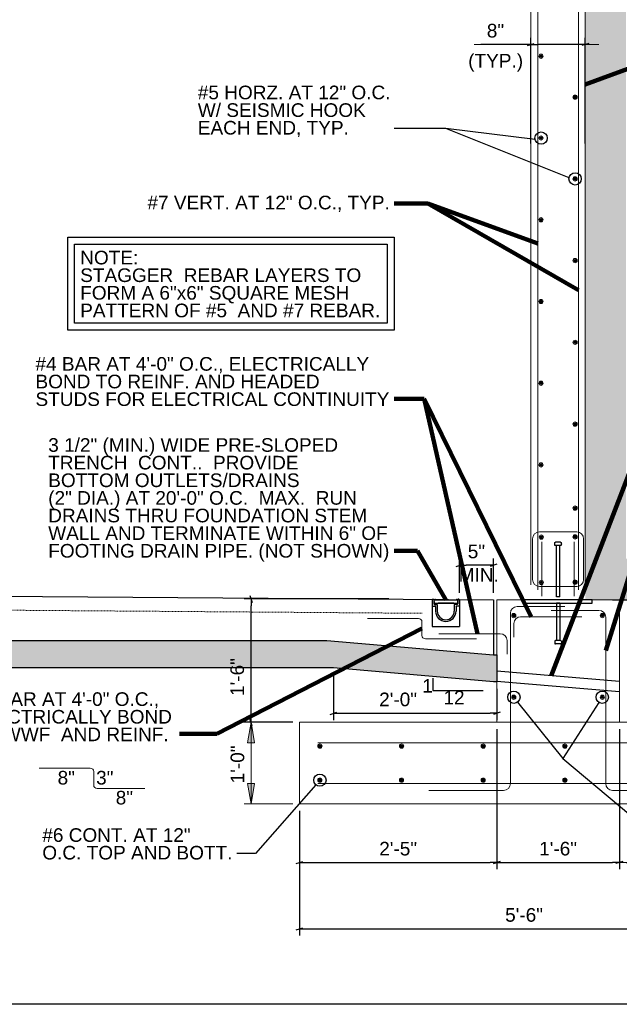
# Model space of a CAD drawing. Header units: inches. Extents: x -298 to 154, y 23 to 290.
# Tile 8 of 10: x -1 to 87, y 28 to 173. Entities that reach past the tile are written whole.
import ezdxf
from ezdxf.enums import TextEntityAlignment as Align

# ---------------------------------------------------------------- set-up
doc = ezdxf.new("R2010")
doc.units = ezdxf.units.IN
doc.header["$LTSCALE"] = 0.2
doc.header["$MEASUREMENT"] = 0
doc.linetypes.add('DGN Style 3', pattern=[0.790566, 0.56469, -0.225876])
for name, color, linetype, lineweight in [('G-ANNO-DIM', 1, 'Continuous', 0), ('G-ANNO-TEXT', 7, 'Continuous', 30), ('S-FNDN-FTNG', 7, 'Continuous', 13), ('S-REIN-RBAR', 7, 'Continuous', 13), ('S-WALL-LOAD', 7, 'Continuous', 13), ('WC-REINF', 7, 'Continuous', 0)]:
    doc.layers.add(name, color=color, linetype=linetype, lineweight=lineweight)
doc.styles.add("3 4 1'-0", font='arial.ttf', dxfattribs={"height": 2})
doc.dimstyles.new("3 4 1'-0", dxfattribs={"dimtxt": 2, "dimasz": 1, "dimexe": 1, "dimexo": 1, "dimgap": 1, "dimtad": 1, "dimdec": 0, "dimzin": 11, "dimdsep": 46, "dimlunit": 3, "dimtxsty": "3 4 1'-0", "dimcen": 0, "dimadec": 4, "dimazin": 3, "dimtfac": 1, "dimtdec": 0, "dimtofl": 0, "dimtmove": 0, "dimatfit": 3, "dimfxl": 1, "dimtolj": 1, "dimtzin": 0, "dimarcsym": 0})

# ---------------------------------------------------------------- blocks, each defined once
blk = doc.blocks.new('REINFDOT')
at = {"layer": 'WC-REINF'}
for radius in [0.00313, 0.00187, 0.000625]:
    blk.add_circle((0, 0), radius, dxfattribs=at)
blk = doc.blocks.new('REINF. DOT_1')
at = {"layer": 'S-REIN-RBAR', "extrusion": (0, 0, -1), "xscale": 100, "yscale": -100, "zscale": 100, "rotation": 90}
blk.add_blockref('REINFDOT', (-36.533405, 24.589429), dxfattribs=at)
blk = doc.blocks.new('REINFDOT1')
for radius in [0.00313, 0.00187, 0.000625]:
    blk.add_circle((0, 0), radius)
blk = doc.blocks.new('REINF. DOT')
at = {"layer": 'S-REIN-RBAR', "xscale": 100, "yscale": 100, "zscale": 100, "rotation": 90.00000000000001}
blk.add_blockref('REINFDOT1', (36.53, 24.59), dxfattribs=at)
blk = doc.blocks.new('*U320')
at = {"layer": 'G-ANNO-TEXT'}
for p, q in [((-0.250007, 2.999984), (-0.250007, -2.500016)), ((-0.500007, -2.625016), (-0.500007, -2.875016)), ((-0.375007, -2.500016), (0.374993, -2.500016)), ((0.499993, -2.625016), (0.499993, -2.875016)), ((-0.375007, -3.000016), (0.374993, -3.000016))]:
    blk.add_line(p, q, dxfattribs=at)
at = {"layer": 'G-ANNO-TEXT', "flags": 128}
blk.add_lwpolyline([(-0.250007, 2.999984), (0.249993, 2.999984), (0.249993, -2.500016)], dxfattribs=at)
at = {"layer": 'G-ANNO-TEXT', "extrusion": (0, 0, -1)}
for centre, start, end in [((0.375007, -2.625016), 0, 90), ((0.375007, -2.875016), 270, 0), ((-0.374993, -2.625016), 90, 180), ((-0.374993, -2.875016), 180, 270)]:
    blk.add_arc(centre, 0.125, start, end, dxfattribs=at)
blk = doc.blocks.new('*U321')
at = {"layer": 'G-ANNO-TEXT'}
for p, q in [((-0.250007, 2.999984), (-0.250007, -4.500016)), ((-0.500007, -4.625016), (-0.500007, -4.875016)), ((-0.375007, -4.500016), (0.374993, -4.500016)), ((-0.375007, -5.000016), (0.374993, -5.000016)), ((0.499993, -4.625016), (0.499993, -4.875016))]:
    blk.add_line(p, q, dxfattribs=at)
at = {"layer": 'G-ANNO-TEXT', "extrusion": (0, 0, -1), "flags": 128}
blk.add_lwpolyline([(0.250007, 2.999984), (-0.249993, 2.999984), (-0.249993, -4.500016)], dxfattribs=at)
at = {"layer": 'G-ANNO-TEXT', "extrusion": (0, 0, -1)}
for centre, start, end in [((0.375007, -4.625016), 0, 90), ((0.375007, -4.875016), 270, 0), ((-0.374993, -4.625016), 90, 180), ((-0.374993, -4.875016), 180, 270)]:
    blk.add_arc(centre, 0.125, start, end, dxfattribs=at)
blk = doc.blocks.new('_Oblique_0.3')
at = {"color": 0, "linetype": 'ByBlock', "lineweight": -2}
for p, q in [((0, 0), (-1, 0)), ((0.5, 0.166667), (-0.5, -0.166667))]:
    blk.add_line(p, q, dxfattribs=at)
blk = doc.blocks.new('*D410')
at = {"layer": 'G-ANNO-DIM', "color": 0, "lineweight": -2, "transparency": 16777216}
for p, q in [((39.62, 56.82), (39.62, 38.49)), ((105.62, 56.82), (105.62, 38.49)), ((40.62, 39.49), (104.62, 39.49))]:
    blk.add_line(p, q, dxfattribs=at)
at = {"layer": 'G-ANNO-DIM', "color": 0, "lineweight": -2, "transparency": 16777216, "rotation": 180}
blk.add_blockref('_Oblique_0.3', (39.62, 39.49), dxfattribs=at)
at = {"layer": 'G-ANNO-DIM', "color": 0, "lineweight": -2, "transparency": 16777216}
blk.add_blockref('_Oblique_0.3', (105.62, 39.49), dxfattribs=at)
at = {"layer": 'G-ANNO-DIM', "color": 0, "transparency": 16777216, "insert": (72.62, 41.52), "char_height": 2, "attachment_point": 5, "style": "3 4 1'-0"}
blk.add_mtext('\\A1;5\'-6"', dxfattribs=at)
blk = doc.blocks.new('*D411')
at = {"layer": 'G-ANNO-DIM', "color": 0, "lineweight": -2, "transparency": 16777216}
for p, q in [((68.62, 68.82), (68.62, 48.23)), ((39.62, 56.82), (39.62, 48.23)), ((40.62, 49.23), (67.62, 49.23))]:
    blk.add_line(p, q, dxfattribs=at)
at = {"layer": 'G-ANNO-DIM', "color": 0, "lineweight": -2, "transparency": 16777216, "rotation": 180}
blk.add_blockref('_Oblique_0.3', (39.62, 49.23), dxfattribs=at)
at = {"layer": 'G-ANNO-DIM', "color": 0, "lineweight": -2, "transparency": 16777216}
blk.add_blockref('_Oblique_0.3', (68.62, 49.23), dxfattribs=at)
at = {"layer": 'G-ANNO-DIM', "color": 0, "transparency": 16777216, "insert": (54.12, 51.25), "char_height": 2, "attachment_point": 5, "style": "3 4 1'-0"}
blk.add_mtext('\\A1;2\'-5"', dxfattribs=at)
blk = doc.blocks.new('*D412')
at = {"layer": 'G-ANNO-DIM', "color": 0, "lineweight": -2, "transparency": 16777216}
for p, q in [((52.77, 87.92), (31.5, 87.92)), ((32.5, 70.82), (32.5, 86.92)), ((38.62, 69.82), (31.5, 69.82))]:
    blk.add_line(p, q, dxfattribs=at)
for p, rotation in [((32.5, 87.92), 90), ((32.5, 69.82), 270)]:
    blk.add_blockref('_Oblique_0.3', p, dxfattribs=dict(at, rotation=rotation))
at = {"layer": 'G-ANNO-DIM', "color": 0, "transparency": 16777216, "insert": (30.48, 76.46), "char_height": 2, "attachment_point": 5, "rotation": 90, "style": "3 4 1'-0"}
blk.add_mtext('\\A1;1\'-6"', dxfattribs=at)
blk = doc.blocks.new('*D413')
at = {"layer": 'G-ANNO-DIM', "color": 0, "lineweight": -2, "transparency": 16777216}
for p, q in [((44.62, 76.82), (44.62, 70.14)), ((68.62, 74.74), (68.62, 70.14)), ((45.62, 71.14), (67.62, 71.14))]:
    blk.add_line(p, q, dxfattribs=at)
at = {"layer": 'G-ANNO-DIM', "color": 0, "lineweight": -2, "transparency": 16777216, "rotation": 180}
blk.add_blockref('_Oblique_0.3', (44.62, 71.14), dxfattribs=at)
at = {"layer": 'G-ANNO-DIM', "color": 0, "lineweight": -2, "transparency": 16777216}
blk.add_blockref('_Oblique_0.3', (68.62, 71.14), dxfattribs=at)
at = {"layer": 'G-ANNO-DIM', "color": 0, "transparency": 16777216, "insert": (54.11, 73.16), "char_height": 2, "attachment_point": 5, "style": "3 4 1'-0"}
blk.add_mtext('\\A1;2\'-0"', dxfattribs=at)
blk = doc.blocks.new('*D414')
at = {"layer": 'G-ANNO-DIM', "color": 0, "lineweight": -2, "transparency": 16777216}
for p, q in [((73.62, 169.33), (66.27, 169.33)), ((73.62, 154.82), (73.62, 170.33)), ((80.62, 169.33), (74.62, 169.33)), ((81.62, 154.82), (81.62, 170.33))]:
    blk.add_line(p, q, dxfattribs=at)
at = {"layer": 'G-ANNO-DIM', "color": 0, "lineweight": -2, "transparency": 16777216, "rotation": 180}
blk.add_blockref('_Oblique_0.3', (73.62, 169.33), dxfattribs=at)
at = {"layer": 'G-ANNO-DIM', "color": 0, "lineweight": -2, "transparency": 16777216}
blk.add_blockref('_Oblique_0.3', (81.62, 169.33), dxfattribs=at)
at = {"layer": 'G-ANNO-DIM', "color": 0, "transparency": 16777216, "insert": (68.42, 171.35), "char_height": 2, "attachment_point": 5, "style": "3 4 1'-0"}
blk.add_mtext('\\A1;8"', dxfattribs=at)
blk = doc.blocks.new('*D418')
at = {"layer": 'G-ANNO-DIM', "color": 0, "lineweight": -2, "transparency": 16777216}
for p, q in [((63.12, 88.82), (63.12, 93.88)), ((67.12, 92.88), (64.12, 92.88)), ((68.12, 88.82), (68.12, 93.88))]:
    blk.add_line(p, q, dxfattribs=at)
at = {"layer": 'G-ANNO-DIM', "color": 0, "lineweight": -2, "transparency": 16777216, "rotation": 180}
blk.add_blockref('_Oblique_0.3', (63.12, 92.88), dxfattribs=at)
at = {"layer": 'G-ANNO-DIM', "color": 0, "lineweight": -2, "transparency": 16777216}
blk.add_blockref('_Oblique_0.3', (68.12, 92.88), dxfattribs=at)
at = {"layer": 'G-ANNO-DIM', "color": 0, "transparency": 16777216, "insert": (65.62, 94.89), "char_height": 2, "attachment_point": 5, "style": "3 4 1'-0"}
blk.add_mtext('\\A1;5"', dxfattribs=at)
blk = doc.blocks.new('*U344')
at = {"layer": 'S-REIN-RBAR'}
for p, q in [((2.750016, 5.999999), (-2.749984, 5.999999)), ((-3.749984, -1.000001), (-3.749984, 4.999999)), ((3.750016, -1.000001), (3.750016, 4.999999)), ((2.750016, -2.000001), (-2.749984, -2.000001))]:
    blk.add_line(p, q, dxfattribs=at)
at = {"layer": 'S-REIN-RBAR', "extrusion": (0, 0, -1)}
for centre, start, end in [((2.749984, 4.999999), 0, 90), ((-2.750016, -1.000001), 180, 270)]:
    blk.add_arc(centre, 1, start, end, dxfattribs=at)
at = {"layer": 'S-REIN-RBAR'}
for centre, start, end in [((2.750016, 4.999999), 0, 90), ((-2.749984, -1.000001), 180, 270)]:
    blk.add_arc(centre, 1, start, end, dxfattribs=at)
blk = doc.blocks.new('*D429')
at = {"layer": 'G-ANNO-DIM', "color": 0, "lineweight": -2, "transparency": 16777216}
for p, q in [((68.62, 68.82), (68.62, 48.23)), ((86.62, 68.82), (86.62, 48.23)), ((69.62, 49.23), (85.62, 49.23))]:
    blk.add_line(p, q, dxfattribs=at)
at = {"layer": 'G-ANNO-DIM', "color": 0, "lineweight": -2, "transparency": 16777216, "rotation": 180}
blk.add_blockref('_Oblique_0.3', (68.62, 49.23), dxfattribs=at)
at = {"layer": 'G-ANNO-DIM', "color": 0, "lineweight": -2, "transparency": 16777216}
blk.add_blockref('_Oblique_0.3', (86.62, 49.23), dxfattribs=at)
at = {"layer": 'G-ANNO-DIM', "color": 0, "transparency": 16777216, "insert": (77.62, 51.25), "char_height": 2, "attachment_point": 5, "style": "3 4 1'-0"}
blk.add_mtext('\\A1;1\'-6"', dxfattribs=at)

msp = doc.modelspace()

# ---------------------------------------------------------------- hatches: boundary and pattern name
at = {"layer": 'G-ANNO-TEXT'}
h = msp.add_hatch(dxfattribs=at)
h.set_pattern_fill('DGN_CONCRETE', color=256, style=0, pattern_type=2)
h.set_pattern_definition([(136.60291, (22.0981, 210.263), (-38.9141731, 36.0596457), [0.37489, -74.60326]), (139.60218, (21.7868, 206.6828), (-31.1313388, 25.7568893), [0.35768, -71.1792]), (140.39693, (18.3624, 209.5676), (-7.7828345, 5.1513783), [0.40405, -40.00112]), (82.8241, (21.7868, 206.6828), (7.7828353, 56.6651573), [0.31152, -61.99302]), (82.8241, (22.0981, 210.263), (7.7828353, 56.6651573), [0.31152, -61.99302]), (90, (18.362, 209.5676), (-7.78284, 5e-16), [0.30908, -4.8423]), (193.9396, (21.8257, 206.99186), (-38.9141735, -10.3027558), [0.32076, -63.83118]), (189.39573, (22.137, 210.5721), (-7.782835, -2e-07), [0.31555, -31.23912]), (189.39573, (18.3624, 209.8766), (-7.782835, -2e-07), [0.31555, -31.23912]), (137.93132, (23.1099, 207.61003), (-23.34850382, 20.6055117), [0.57663, -114.74913]), (135.206, (17.3895, 206.9403), (-7.782835, 5.151378), [0.54836, -21.38609]), (185.81434, (23.1877, 208.0479), (-46.69700827, -5.1513778), [0.5085, -101.19156]), (186.29513, (17.4673, 207.3782), (-38.914173, -5.1513776), [0.4698, -46.51048]), (79.92127, (23.1099, 207.61003), (7.7828351, 41.2110239), [0.44473, -88.50129]), (79.92127, (17.3895, 206.94035), (7.78283495, 46.362402), [0.44473, -88.50129]), (113.34814, (24.3551, 208.5888), (-7.7828347, 15.4541334), [0.39276, -38.88304]), (114.93228, (20.7361, 209.8251), (-7.7828348, 15.4541335), [0.36925, -73.48101]), (114.93228, (18.7126, 206.8373), (-7.7828348, 15.4541335), [0.36925, -73.48101]), (107.93928, (17.0782, 211.0357), (-15.56566885, 46.3624013), [0.37902, -75.42563]), (58.85416, (24.3551, 208.5888), (7.7828343, 10.302756), [0.30095, -29.79402]), (56.1195, (18.7126, 206.8373), (23.3485043, 36.0596459), [0.27922, -55.56549]), (56.1195, (20.7361, 209.8251), (23.3485043, 36.0596459), [0.27922, -55.56549]), (52.9321, (17.0782, 211.0357), (7.782835, 5.151378), [0.3228, -12.58918]), (161.6883, (18.8682, 207.0691), (-7.782835, -3e-07), [0.32792, -16.06802]), (161.6883, (24.5108, 208.8464), (-7.782835, -3e-07), [0.32792, -16.06802]), (161.6883, (20.8918, 210.057), (-7.782835, -3e-07), [0.32792, -16.06802]), (161.6883, (17.2728, 211.2933), (-7.782835, -3e-07), [0.32792, -16.06802])])
h.paths.add_polyline_path([(134.23, 57.82), (134.23, 93.82), (87.62, 93.82), (87.62, 241.82), (-240.38, 241.82), (-240.38, 93.82), (-286.99, 93.32), (-286.99, 57.32), (-280.99, 57.43), (-280.99, 63.32), (-280.99, 87.32), (-238.38, 87.82), (-234.38, 87.82), (-234.38, 89.98), (-234.38, 217.66), (-234.38, 219.82), (-235.38, 219.82), (-235.38, 235.82), (-187.38, 235.82), (82.62, 235.82), (82.62, 219.82), (81.62, 219.82), (81.62, 217.66), (81.62, 89.98), (81.62, 87.82), (85.62, 87.82), (128.23, 87.82), (128.23, 63.82), (128.23, 57.82), (131.52, 57.82)])
h = msp.add_hatch(dxfattribs=at)
h.set_pattern_fill('DGN_GRAVEL', color=256, style=0, pattern_type=2)
h.set_pattern_definition([(199.98317, (-114.03694, 62.757), (-120.0007875, -44.00043303), [0.70229, -139.75509]), (4.48462, (-105.03688, 62.477), (48.0003147, 4.0000396), [1.02314, -203.6047]), (4.76366, (-108.9969, 62.477), (36.000236, 4.0000397), [0.96333, -47.20336]), (4.48462, (-113.01694, 62.477), (48.0003147, 4.0000396), [1.02314, -203.6047]), (332.35395, (-113.85694, 62.877), (60.000394, -32.0003155), [0.94827, -93.87858]), (332.35395, (-109.8369, 62.877), (60.000394, -32.0003155), [0.94827, -93.87858]), (332.35395, (-105.8769, 62.877), (60.000394, -32.0003155), [0.94827, -93.87858]), (282.0947, (-114.0369, 63.417), (12.000079, -52.0005117), [0.57272, -56.69912]), (287.81883, (-110.0769, 63.417), (24.0001574, -76.00074835), [0.58822, -117.05643]), (287.81883, (-106.0569, 63.417), (24.0001574, -76.0007484), [0.58822, -117.05643]), (215.3113, (-113.55694, 63.837), (-12.0000792, -8.0000788), [0.58822, -117.05621]), (215.3113, (-109.5369, 63.837), (-12.0000792, -8.0000788), [0.58822, -117.0562]), (198.435, (-113.497, 59.857), (-1e-07, 4.00004), [0.06325, -12.58595]), (215.3113, (-105.5169, 63.837), (-12.0000792, -8.0000788), [0.58822, -117.0562]), (198.435, (-109.477, 59.857), (-1e-07, 4.00004), [0.06325, -12.58595]), (270, (-105.517, 59.857), (12.0001, -2e-15), [0.02, -3.98004]), (180, (-112.477, 63.777), (-5e-16, -4.00004), [1.02, -10.98007]), (180, (-108.457, 63.777), (-5e-16, -4.00004), [1.08, -10.92007]), (180, (-104.497, 63.777), (-5e-16, -4.00004), [1.02, -10.98007]), (131.9871, (-103.7169, 63.017), (-24.0001574, 28.0002753), [1.0763, -52.73865]), (131.9871, (-107.7369, 63.017), (-24.0001574, 28.0002753), [1.0763, -52.73865]), (131.9871, (-111.7569, 63.017), (-24.0001574, 28.0002753), [1.0763, -52.73865]), (57.9947, (-104.13688, 62.477), (12.0000793, 20.0001969), [0.56604, -112.64274]), (63.435, (-108.0969, 62.477), (12.000079, 20.000197), [0.53666, -26.2964]), (57.9947, (-112.11693, 62.477), (12.0000793, 20.0001969), [0.56604, -112.64274]), (90, (-106.057, 60.217), (-12.0001, 7e-16), [0.24, -3.76004]), (90, (-110.077, 60.217), (-12.0001, 7e-16), [0.24, -3.76004]), (90, (-114.097, 60.217), (-12.0001, 7e-16), [0.24, -3.76004]), (116.565, (-105.9369, 59.877), (-12.000079, 20.000197), [0.4025, -26.43057]), (123.69, (-109.8969, 59.877), (-12.0000784, 20.0001966), [0.43267, -42.83433]), (116.565, (-113.917, 59.877), (-12.000079, 20.000197), [0.4025, -26.43057]), (187.12504, (-112.89693, 59.97696), (-36.0002367, -4.0000389), [0.96748, -95.78026]), (186.70986, (-108.8769, 59.97696), (-36.00023636, -4.0000394), [1.02704, -204.38123]), (186.70986, (-104.85688, 59.97696), (-36.00023636, -4.0000394), [1.02704, -204.38123]), (237.9947, (-112.53693, 60.47697), (-12.0000793, -20.0001969), [0.56604, -112.64274]), (233.1302, (-108.517, 60.477), (-12.00008, -12.000118), [0.6, -19.40017]), (237.9947, (-104.5569, 60.47697), (-12.0000793, -20.0001969), [0.56604, -112.64274]), (354.14397, (-112.11693, 62.377), (36.0002358, -4.00003994), [0.7841, -156.0353]), (353.6598, (-108.0969, 62.377), (24.000157, -4.000039), [0.72444, -35.49734]), (354.14397, (-104.13688, 62.377), (36.0002358, -4.00003994), [0.7841, -156.0353]), (13.39254, (-104.9169, 62.197), (48.0003151, 12.0001184), [0.86349, -85.48523]), (14.38144, (-108.8769, 62.197), (48.0003149, 12.00011856), [0.80524, -160.24243]), (14.38144, (-112.89693, 62.197), (48.0003149, 12.00011856), [0.80524, -160.24243]), (73.3008, (-104.9769, 61.957), (12.000078, 36.000355), [0.2088, -41.55282]), (90, (-108.937, 61.957), (-12.0001, 7e-16), [0.2, -3.80004]), (73.3008, (-112.9569, 61.957), (12.000078, 36.000355), [0.2088, -41.55282]), (110.556, (-107.1969, 61.997), (-12.000079, 28.000275), [0.34176, -33.83457]), (110.556, (-111.2169, 61.997), (-12.000079, 28.000275), [0.34176, -33.83457]), (110.556, (-115.237, 61.997), (-12.000079, 28.000275), [0.34176, -33.83457]), (161.565, (-105.457, 62.537), (1e-07, 4.00004), [0.63246, -12.01674]), (163.14155, (-109.4169, 62.537), (-120.0007875, 36.0003547), [0.68964, -137.23882]), (163.14155, (-113.43694, 62.537), (-120.0007875, 36.0003547), [0.68964, -137.23882]), (113.1985, (-105.1569, 61.977), (-12.000078, 24.000237), [0.60927, -29.8541]), (113.1985, (-109.1769, 61.977), (-12.000078, 24.000237), [0.60927, -29.8541]), (113.1985, (-113.137, 61.977), (-12.000078, 24.000237), [0.60927, -29.8541]), (245.22493, (-114.69695, 62.497), (-12.0000785, -24.0002366), [0.57272, -56.6991]), (245.22493, (-110.7369, 62.497), (-12.0000785, -24.0002366), [0.57272, -56.6991]), (245.22493, (-106.7169, 62.497), (-12.0000785, -24.0002366), [0.57272, -56.6991]), (201.80147, (-110.0769, 62.757), (-12.0000787, -4.0000397), [0.64622, -63.9762]), (199.98317, (-106.0569, 62.757), (-120.0007875, -44.000433), [0.70229, -139.75509]), (196.85845, (-113.37694, 61.41698), (-120.0007875, -36.0003547), [0.68964, -137.23882]), (195.52416, (-109.3569, 61.417), (-12.0000786, -4.0000388), [0.74727, -73.9794]), (196.85845, (-105.3969, 61.41698), (-120.0007875, -36.0003547), [0.68964, -137.23882]), (246.8015, (-113.137, 61.997), (-12.000078, -24.000237), [0.60927, -29.8541]), (246.8015, (-109.1169, 61.997), (-12.000078, -24.000237), [0.60927, -29.8541]), (246.8015, (-105.0969, 61.997), (-12.000078, -24.000237), [0.60927, -29.8541]), (113.1985, (-106.7169, 61.457), (-12.000078, 24.000237), [0.60927, -29.8541]), (107.81883, (-110.73692, 61.45698), (-24.0001574, 76.00074835), [0.58822, -117.05643]), (107.81883, (-114.75695, 61.45698), (-24.0001574, 76.00074835), [0.58822, -117.05643]), (164.47584, (-106.0569, 61.217), (-12.0000786, 4.0000388), [0.74727, -73.9794]), (163.14155, (-110.0769, 61.21698), (-120.0007875, 36.0003547), [0.68964, -137.23882]), (163.14155, (-114.09694, 61.21698), (-120.0007875, 36.0003547), [0.68964, -137.23882]), (18.435, (-105.157, 61.197), (-1e-07, 4.00004), [0.50597, -12.14323]), (18.435, (-109.177, 61.197), (-1e-07, 4.00004), [0.50597, -12.14323]), (18.435, (-113.137, 61.197), (-1e-07, 4.00004), [0.50597, -12.14323]), (149.03616, (-104.5569, 60.837), (-48.0003145, 28.0002754), [0.69972, -69.27222]), (149.03616, (-108.5769, 60.837), (-48.0003145, 28.0002754), [0.69972, -69.27222]), (149.03616, (-112.5369, 60.837), (-48.0003145, 28.0002754), [0.69972, -69.27222]), (245.77232, (-112.35693, 61.217), (-12.0000787, -28.000276), [0.43864, -87.28902]), (253.3008, (-108.3969, 61.217), (-12.000078, -36.000355), [0.41762, -41.344]), (245.77232, (-104.3769, 61.217), (-12.0000787, -28.000276), [0.43864, -87.28902]), (333.4349, (-112.657, 61.357), (12.000079, -4.000039), [0.26833, -26.56468]), (338.19853, (-108.6969, 61.357), (12.0000787, -4.0000397), [0.32311, -64.29932]), (338.19853, (-104.6769, 61.357), (12.0000787, -4.0000397), [0.32311, -64.29932]), (316.39709, (-112.95693, 60.85697), (72.00047275, -68.0006693), [0.58, -115.42094]), (311.9871, (-108.9369, 60.857), (24.0001574, -28.0002753), [0.53815, -53.2768]), (316.3971, (-104.9769, 60.85697), (72.00047275, -68.0006693), [0.58, -115.42094]), (8.7462, (-105.7569, 60.75697), (132.0008663, 20.00019836), [0.78918, -157.04722]), (8.7462, (-109.7769, 60.75697), (132.0008663, 20.00019836), [0.78918, -157.04722]), (8.13013, (-113.79694, 60.75697), (60.0003936, 8.000079), [0.84853, -84.00484]), (37.8751, (-106.1769, 60.397), (24.000157, 20.000197), [0.45607, -45.1513]), (43.02516, (-110.1369, 60.39697), (12.0000785, 12.0001179), [0.41037, -81.66343]), (43.02516, (-114.15694, 60.39697), (12.0000785, 12.0001179), [0.41037, -81.66343]), (316.97484, (-114.99695, 61.337), (12.0000785, -12.0001179), [1.2311, -80.8427]), (318.81398, (-111.03692, 61.33698), (60.0003943, -52.0005111), [1.27563, -126.28714]), (316.97484, (-107.0169, 61.337), (12.0000785, -12.0001179), [1.2311, -80.8427]), (3.46824, (-104.01688, 61.25698), (72.0004725, 4.0000398), [0.66121, -131.58186]), (4.76366, (-107.9769, 61.257), (36.000236, 4.0000397), [0.96333, -47.20336]), (4.76366, (-111.9969, 61.257), (36.000236, 4.0000397), [0.96333, -47.20336]), (7.59467, (-115.35695, 61.297), (36.000236, 4.0000394), [0.30266, -60.22873]), (56.31, (-104.5569, 60.577), (12.000079, 16.000157), [0.86534, -42.40166]), (59.74365, (-108.5169, 60.57697), (72.00047194, 124.0012205), [0.83355, -165.87728]), (59.74365, (-112.53693, 60.57697), (72.00047194, 124.0012205), [0.83355, -165.87728]), (100.6196, (-104.1369, 63.517), (-12.0000784, 60.0005905), [0.32558, -64.79034]), (109.43998, (-104.1969, 59.83696), (-12.000079, 32.0003152), [0.72112, -71.3906]), (110.556, (-108.0969, 63.517), (-12.000079, 28.000275), [0.34176, -33.83457]), (109.43998, (-108.2169, 59.83696), (-12.000079, 32.0003152), [0.72112, -71.3906]), (110.556, (-112.1169, 63.517), (-12.000079, 28.000275), [0.34176, -33.83457]), (104.82643, (-112.23693, 59.83696), (-24.000157, 92.0009053), [0.70343, -139.98197]), (142.43132, (-103.35687, 62.897), (-36.00023675, 28.0002756), [0.98408, -195.83208]), (141.0089, (-107.2569, 62.817), (-60.000394, 48.0004724), [1.08075, -106.99415]), (142.92684, (-111.21692, 62.817), (-132.00086562, 100.00098425), [1.12802, -224.47515]), (146.3098, (-115.237, 62.817), (-12.00008, 4.00004), [0.14422, -14.2781]), (182.72632, (-114.39694, 62.897), (-72.000472, -4.000039), [0.84096, -83.25478]), (182.72632, (-110.3769, 62.897), (-72.000472, -4.000039), [0.84096, -83.25478]), (182.72632, (-106.3569, 62.897), (-72.000472, -4.000039), [0.84096, -83.25478]), (244.6539, (-113.97694, 63.777), (-24.0001574, -52.0005123), [0.84096, -83.255]), (248.45909, (-110.01692, 63.777), (-36.00023696, -92.0009053), [0.81708, -162.59805]), (248.45909, (-105.9969, 63.777), (-36.00023696, -92.0009053), [0.81708, -162.59805]), (274.89908, (-114.09694, 60.53697), (12.0000778, -136.0013384), [0.70257, -139.81215]), (270, (-114.037, 63.837), (12.0001, -2e-15), [0.14, -3.86004]), (270, (-110.077, 60.537), (12.0001, -2e-15), [0.7, -3.30003]), (293.1985, (-110.0769, 63.837), (12.000078, -24.000237), [0.15232, -30.31106]), (270, (-106.057, 60.537), (12.0001, -2e-15), [0.7, -3.30003]), (270, (-106.057, 63.837), (12.0001, -2e-15), [0.14, -3.86004]), (46.8477, (-103.6569, 61.637), (48.000315, 52.0005112), [0.43864, -87.28894]), (45.0001, (-107.677, 61.637), (12.00008, 8.00008), [0.67883, -16.29187]), (48.81417, (-111.63693, 61.63698), (60.0003934, 68.0006695), [0.63781, -126.92501]), (53.1302, (-115.357, 61.957), (12.00008, 12.000118), [0.2, -19.80017]), (355.23634, (-112.5969, 61.597), (36.000236, -4.0000397), [0.96333, -47.20336]), (354.92038, (-108.5769, 61.59698), (132.0008659, -12.0001171), [0.90355, -179.80735]), (354.92038, (-104.55688, 61.59698), (132.0008659, -12.0001171), [0.90355, -179.80735]), (311.9871, (-112.9569, 62.017), (24.0001574, -28.0002753), [0.53815, -53.2768]), (311.9871, (-108.9369, 62.017), (24.0001574, -28.0002753), [0.53815, -53.2768]), (311.9871, (-104.9169, 62.017), (24.0001574, -28.0002753), [0.53815, -53.2768])])
h.paths.add_polyline_path([(-221.38, 75.86), (-219.88, 75.86), (-196.38, 77.82), (44.62, 77.82), (68.12, 75.74), (68.62, 75.74), (68.62, 79.74), (68.12, 79.74), (43.62, 81.82), (-196.38, 81.82), (-219.88, 79.86), (-221.38, 79.86)])

# ---------------------------------------------------------------- linework, layer by layer
at = {"layer": 'G-ANNO-DIM'}
for p, q in [((65.27, 169.33, 0.43), (83.62, 169.33, 0.43)), ((37.62, 69.82, 0.43), (30.5, 69.82, 0.43)), ((32.5, 69.82, 0.43), (32.5, 57.82, 0.43)), ((38.62, 57.82, 0.43), (31.5, 57.82, 0.43))]:
    msp.add_line(p, q, dxfattribs=at)
at = {"layer": 'G-ANNO-DIM', "elevation": 0.43, "flags": 128}
for points in [[(32, 66.82), (32.5, 69.82), (33, 66.82)], [(33, 60.82), (32.5, 57.82), (32, 60.82)]]:
    msp.add_lwpolyline(points, close=True, dxfattribs=at)
at = {"layer": 'G-ANNO-DIM', "extrusion": (0, 0, -1)}
msp.add_solid([(-32, 66.82, -0.43), (-32.5, 69.82, -0.43), (-33, 66.82, -0.43)], dxfattribs=at)
at = {"layer": 'G-ANNO-DIM'}
msp.add_solid([(33, 60.82, 0.43), (32.5, 57.82, 0.43), (32, 60.82, 0.43)], dxfattribs=at)
at = {"layer": 'G-ANNO-TEXT'}
for p, q in [((79.23, 149.75, 0.43), (61.13, 157, 0.43)), ((-76.38, 88.82, 0.43), (68.12, 87.82, 0.43)), ((59.12, 87.82, 0.43), (59.12, 83.88, 0.43)), ((59.12, 86.94, 0.43), (59.12, 86.63, 0.43)), ((59.18, 87.88, 0.43), (59.31, 87.88, 0.43)), ((59.18, 86.88, 0.43), (59.56, 86.88, 0.43)), ((59.37, 87.82, 0.43), (59.37, 87.19, 0.43)), ((59.37, 87.82, 0.43), (62.87, 87.82, 0.43)), ((59.37, 87.78, 0.43), (59.4, 87.37, 0.43)), ((59.41, 87.82, 0.43), (62.83, 87.82, 0.43)), ((59.43, 87.13, 0.43), (59.87, 87.13, 0.43)), ((59.44, 87.33, 0.43), (59.57, 87.33, 0.43)), ((59.44, 87.33, 0.43), (62.8, 87.33, 0.43)), ((59.55, 87.86, 0.43), (59.58, 87.86, 0.43)), ((59.62, 86.82, 0.43), (59.62, 86.13, 0.43)), ((59.87, 87.13, 0.43), (59.87, 86.13, 0.43)), ((62.28, 87.33, 0.43), (60.02, 87.33, 0.43)), ((60.14, 87.82, 0.43), (60.06, 87.82, 0.43)), ((60.55, 87.82, 0.43), (60.47, 87.82, 0.43)), ((60.87, 87.82, 0.43), (60.96, 87.82, 0.43)), ((60.96, 87.82, 0.43), (60.87, 87.82, 0.43)), ((61.28, 87.82, 0.43), (61.36, 87.82, 0.43)), ((62.26, 87.82, 0.43), (62.34, 87.82, 0.43)), ((62.81, 87.13, 0.43), (62.37, 87.13, 0.43)), ((62.37, 87.13, 0.43), (62.37, 86.13, 0.43)), ((62.62, 86.82, 0.43), (62.62, 86.13, 0.43)), ((63.06, 86.88, 0.43), (62.68, 86.88, 0.43)), ((62.74, 87.86, 0.43), (62.72, 87.86, 0.43)), ((62.73, 87.33, 0.43), (62.8, 87.33, 0.43)), ((62.85, 87.54, 0.43), (62.84, 87.37, 0.43)), ((62.87, 87.78, 0.43), (62.85, 87.54, 0.43)), ((62.87, 87.82, 0.43), (62.87, 87.19, 0.43)), ((63.06, 87.88, 0.43), (62.93, 87.88, 0.43)), ((63.12, 87.82, 0.43), (63.12, 83.88, 0.43)), ((63.12, 86.94, 0.43), (63.12, 86.63, 0.43)), ((68.12, 87.82, 0.43), (68.12, 79.74, 0.43)), ((63.12, 86.63, 0.43), (63.12, 86.13, 0.43)), ((59.12, 83.88, 0.43), (63.12, 83.88, 0.43)), ((68.62, 77.37, 0.43), (86.62, 75.87, 0.43)), ((68.62, 75.86, 0.43), (86.62, 74.36, 0.43)), ((71.68, 72.79, 0.43), (78.33, 64.52, 0.43)), ((144.1, 28.41, 0.43), (-276.85, 28.41, 0.43))]:
    msp.add_line(p, q, dxfattribs=at)
at = {"layer": 'G-ANNO-TEXT', "elevation": 0.43, "flags": 128}
for points in [[(74.23, 155.4), (61.13, 157), (53.51, 157)], [(85.62, 87.82), (128.23, 87.82), (128.23, 57.82), (105.62, 57.82)], [(59.22, 76.31), (59.22, 74.47), (66.59, 74.47)], [(83.63, 72.73), (78.33, 64.52), (108.31, 39.41), (113.97, 39.41)], [(42.02, 60.64), (33.14, 50.55), (30.4, 50.55)]]:
    msp.add_lwpolyline(points, dxfattribs=at)
msp.add_lwpolyline([(-221.38, 79.86), (-219.88, 79.86), (-196.38, 81.82), (43.62, 81.82), (68.12, 79.74), (68.62, 79.74), (68.62, 75.74), (68.12, 75.74), (44.62, 77.82), (-196.38, 77.82), (-219.88, 75.86), (-221.38, 75.86)], close=True, dxfattribs=at)
at = {"layer": 'G-ANNO-TEXT'}
for centre in [(75.12, 155.6, 0.43), (80.12, 149.6, 0.43), (71.12, 73.49, 0.43), (84.12, 73.49, 0.43), (42.62, 61.32, 0.43)]:
    msp.add_circle(centre, 0.904, dxfattribs=at)
for centre, radius, start, end in [((59.18, 87.82, 0.43), 0.06, 90, 180), ((59.18, 86.94, 0.43), 0.06, 180, 270), ((59.31, 87.82, 0.43), 0.06, 0, 90), ((59.41, 87.78, 0.43), 0.0407, 90, 180), ((59.43, 87.19, 0.43), 0.06, 180, 270), ((59.44, 87.37, 0.43), 0.0407, 180, 270), ((59.46, 87.88, 0.43), 0.061, 270, 318.1897), ((59.55, 87.8, 0.43), 0.061, 90, 138.1897), ((59.56, 86.82, 0.43), 0.0625, 0, 90), ((59.58, 87.8, 0.43), 0.061, 41.8103, 90), ((59.67, 87.88, 0.43), 0.061, 221.8103, 270), ((62.68, 86.82, 0.43), 0.0625, 90, 180), ((62.63, 87.88, 0.43), 0.061, 270, 318.1897), ((62.72, 87.8, 0.43), 0.061, 90, 138.1897), ((62.74, 87.8, 0.43), 0.061, 41.8103, 90), ((62.83, 87.88, 0.43), 0.061, 221.8103, 270), ((62.8, 87.37, 0.43), 0.0407, 270, 0), ((62.81, 87.19, 0.43), 0.06, 270, 0), ((62.83, 87.78, 0.43), 0.0407, 0, 90), ((62.93, 87.82, 0.43), 0.06, 90, 180), ((63.06, 87.82, 0.43), 0.06, 0, 90), ((63.06, 86.94, 0.43), 0.06, 270, 0), ((61.12, 86.13, 0.43), 1.5, 180, 0), ((61.12, 86.13, 0.43), 1.25, 180, 0)]:
    msp.add_arc(centre, radius, start, end, dxfattribs=at)
for points in [[(5.57, 141.02, 0.43), (53.51, 141.02, 0.43), (53.51, 127.4, 0.43), (5.57, 127.4, 0.43)], [(6.57, 140.02, 0.43), (52.51, 140.02, 0.43), (52.51, 128.4, 0.43), (6.57, 128.4, 0.43)], [(82.62, 87.82, 0.43), (72.62, 87.82, 0.43), (72.62, 87.32, 0.43), (82.62, 87.32, 0.43)]]:
    msp.add_3dface(points, dxfattribs=at)
at = {"layer": 'S-FNDN-FTNG'}
msp.add_line((86.62, 69.82, 0.43), (86.62, 87.82, 0.43), dxfattribs=at)
at = {"layer": 'S-FNDN-FTNG', "elevation": 0.43, "flags": 128}
msp.add_lwpolyline([(86.62, 87.82), (68.62, 87.82), (68.62, 69.82)], dxfattribs=at)
at = {"layer": 'S-FNDN-FTNG'}
msp.add_3dface([(105.62, 57.82, 0.43), (39.62, 57.82, 0.43), (39.62, 69.82, 0.43), (105.62, 69.82, 0.43)], dxfattribs=at)
at = {"layer": 'S-REIN-RBAR'}
for p, q in [((74.62, 89.26, 0.43), (74.62, 217.66, 0.43)), ((80.62, 89.26, 0.43), (80.62, 217.66, 0.43)), ((75.24, 88.33, 0.43), (75.24, 96.33, 0.43)), ((80, 88.33, 0.43), (80, 96.33, 0.43)), ((71.62, 86.82, 0.43), (78.62, 86.82, 0.43)), ((70.62, 60.82, 0.43), (70.62, 85.82, 0.43)), ((72.12, 85.32, 0.43), (81.12, 85.32, 0.43)), ((83.62, 86.25, 0.43), (76.62, 86.25, 0.43)), ((49.62, 85.07, 0.43), (57.12, 85.07, 0.43)), ((57.62, 84.57, 0.43), (57.62, 82.57, 0.43)), ((71.12, 82.32, 0.43), (71.12, 84.32, 0.43)), ((84.62, 60.82, 0.43), (84.62, 85.25, 0.43)), ((69.12, 82.82, 0.43), (60.12, 82.82, 0.43)), ((58.12, 82.07, 0.43), (65.62, 82.07, 0.43)), ((70.12, 79.82, 0.43), (70.12, 81.82, 0.43)), ((102.92, 66.82, 0.43), (42.3, 66.82, 0.43)), ((1.38, 63.09, 0.43), (8.88, 63.09, 0.43)), ((9.38, 62.59, 0.43), (9.38, 60.59, 0.43)), ((102.92, 60.82, 0.43), (42.3, 60.82, 0.43)), ((9.88, 60.09, 0.43), (16.88, 60.09, 0.43)), ((58.62, 59.82, 0.43), (69.62, 59.82, 0.43)), ((96.62, 59.82, 0.43), (85.62, 59.82, 0.43))]:
    msp.add_line(p, q, dxfattribs=at)
at = {"layer": 'S-REIN-RBAR', "linetype": 'DGN Style 3'}
msp.add_line((57.67, 85.82, 0.43), (-76.51, 86.82, 0.43), dxfattribs=at)
at = {"layer": 'S-REIN-RBAR', "extrusion": (0, 0, -1)}
for centre, radius, start, end in [((-71.62, 85.82, -0.43), 1, 0, 90), ((-72.12, 84.32, -0.43), 1, 0, 90), ((-57.12, 84.57, -0.43), 0.5, 90, 180), ((-58.12, 82.57, -0.43), 0.5, 270, 0), ((-8.88, 62.59, -0.43), 0.5, 90, 180), ((-85.62, 60.82, -0.43), 1, 270, 0), ((-9.88, 60.59, -0.43), 0.5, 270, 0)]:
    msp.add_arc(centre, radius, start, end, dxfattribs=at)
at = {"layer": 'S-REIN-RBAR'}
for centre, start, end in [((83.62, 85.25, 0.43), 0, 90), ((69.12, 81.82, 0.43), 0, 90), ((69.62, 60.82, 0.43), 270, 0)]:
    msp.add_arc(centre, 1, start, end, dxfattribs=at)
at = {"layer": 'S-WALL-LOAD'}
for p, q in [((73.62, 89.98, 0.43), (73.62, 217.66, 0.43)), ((81.62, 89.98, 0.43), (81.62, 217.66, 0.43))]:
    msp.add_line(p, q, dxfattribs=at)

# ---------------------------------------------------------------- block references
at = {"layer": 'G-ANNO-TEXT', "rotation": 180}
msp.add_blockref('*U321', (77.62, 91.26, 0.43), dxfattribs=at)
at = {"layer": 'G-ANNO-TEXT', "extrusion": (0, 0, -1)}
msp.add_blockref('*U320', (-77.62, 84.32, -0.43), dxfattribs=at)
at = {"layer": 'S-REIN-RBAR', "extrusion": (0, 0, -1), "rotation": 180}
for name, p in [('REINF. DOT_1', (-38.58, 192.19, -0.43)), ('REINF. DOT_1', (-38.58, 180.19, -0.43)), ('REINF. DOT_1', (-38.58, 168.19, -0.43)), ('REINF. DOT_1', (-38.58, 156.19, -0.43)), ('REINF. DOT_1', (-38.58, 144.19, -0.43)), ('REINF. DOT_1', (-38.58, 132.19, -0.43)), ('*U344', (-77.62, 95.76, -0.43)), ('REINF. DOT_1', (-34.58, 110.08, -0.43)), ('REINF. DOT_1', (-34.58, 98.08, -0.43))]:
    msp.add_blockref(name, p, dxfattribs=at)
at = {"layer": 'S-REIN-RBAR', "rotation": 180}
for p in [(116.65, 186.19, 0.43), (116.65, 174.19, 0.43), (116.65, 162.19, 0.43), (116.65, 150.19, 0.43), (116.65, 138.19, 0.43), (116.65, 125.86, 0.43), (120.65, 110.08, 0.43), (120.65, 98.08, 0.43), (79.15, 90.91, 0.43), (91.15, 90.91, 0.43), (103.15, 90.91, 0.43), (115.15, 90.91, 0.43)]:
    msp.add_blockref('REINF. DOT', p, dxfattribs=at)
at = {"layer": 'S-REIN-RBAR'}
for p in [(38.63, 72.42, 0.43), (38.63, 65.77, 0.43)]:
    msp.add_blockref('REINF. DOT', p, dxfattribs=at)
at = {"layer": 'S-REIN-RBAR', "extrusion": (0, 0, -1)}
for p in [(-116.65, 72.45, -0.43), (-116.65, 65.8, -0.43), (-79.15, 36.73, -0.43), (-91.15, 36.73, -0.43), (-103.15, 36.73, -0.43), (-115.15, 36.73, -0.43)]:
    msp.add_blockref('REINF. DOT_1', p, dxfattribs=at)

# ---------------------------------------------------------------- texts
at = {"layer": 'G-ANNO-DIM', "color": 7, "linetype": 'Continuous', "style": "3 4 1'-0"}
msp.add_text('1\'-0"', height=2, rotation=90, dxfattribs=at).set_placement((30.5, 63.63, 0.43), align=Align.MIDDLE_CENTER)
at = {"layer": 'G-ANNO-TEXT', "color": 7, "char_height": 2, "attachment_point": 1, "style": "3 4 1'-0"}
for s, insert, line_spacing_factor in [('(TYP.)', (64.41, 167.95, 0.43), 0.6), ('#5 HORZ. AT 12" O.C. \\PW/ SEISMIC HOOK \\PEACH END, TYP.', (24.68, 163.29, 0.43), 0.776524), ('#7 VERT. AT 12" O.C., TYP.', (17.28, 147.13, 0.43), 0.6), ('NOTE: \\PSTAGGER  REBAR LAYERS TO\\PFORM A 6"x6" SQUARE MESH\\PPATTERN OF #5  AND #7 REBAR.', (7.4, 139.05, 0.43), 0.776524), ('#4 BAR AT 4\'-0" O.C., ELECTRICALLY \\PBOND TO REINF. AND HEADED \\PSTUDS FOR ELECTRICAL CONTINUITY', (0.83, 123.44, 0.43), 0.776524), ('3 1/2" (MIN.) WIDE PRE-SLOPED\\PTRENCH  CONT..  PROVIDE \\PBOTTOM OUTLETS/DRAINS\\P(2" DIA.) AT 20\'-0" O.C.  MAX.  RUN\\PDRAINS THRU FOUNDATION STEM\\PWALL AND TERMINATE WITHIN 6" OF\\PFOOTING DRAIN PIPE. (NOT SHOWN)', (2.7, 111.53, 0.43), 0.776524), ('MIN.', (63.01, 92.45, 0.43), 0.6), ('1', (57.67, 76.17, 0.43), 0.6), ('12', (60.77, 74.45, 0.43), 0.6), ('8"', (4.08, 62.68, 0.43), 0.6), ('3"', (9.74, 62.68, 0.43), 0.6), ('8"', (12.62, 59.75, 0.43), 0.6), ('#6 CONT. AT 12" \\PO.C. TOP AND BOTT.', (1.83, 54.26, 0.43), 0.776524)]:
    msp.add_mtext(s, dxfattribs=dict(at, insert=insert, line_spacing_factor=line_spacing_factor))
at = {"layer": 'G-ANNO-TEXT', "color": 7, "insert": (-8.62, 74.22, 0.43), "char_height": 2, "width": 39.5046, "attachment_point": 1, "line_spacing_factor": 0.776524, "style": "3 4 1'-0"}
msp.add_mtext('#4 BAR AT 4\'-0" O.C., ELECTRICALLY BOND\\PTO WWF  AND REINF.', dxfattribs=at)

# ---------------------------------------------------------------- dimensions: what is measured, and where the dimension line sits
at = {"layer": 'G-ANNO-DIM'}
for base, p1, p2, angle, picture, middle in [((73.62, 169.33, 0.43), (81.62, 153.82, 0.43), (73.62, 153.82, 0.43), 180, '*D414', (68.42, 169.33, 0.43)), ((63.12, 92.88, 0.43), (68.12, 87.82, 0.43), (63.12, 87.82, 0.43), 180, '*D418', (65.62, 92.88, 0.43)), ((32.5, 87.92, 0.43), (39.62, 69.82, 0.43), (53.77, 87.92, 0.43), 90, '*D412', (32.5, 76.46, 0.43))]:
    dim = msp.add_linear_dim(base=base, p1=p1, p2=p2, angle=angle, dimstyle="3 4 1'-0", override={"dimblk": '_Oblique_0.3'}, dxfattribs=at)
    dim.commit()
    dim.dimension.update_dxf_attribs({"geometry": picture, "text_midpoint": middle, "dimtype": 160})
dim = msp.add_linear_dim(base=(68.62, 71.14, 0.43), p1=(44.62, 77.82, 0.43), p2=(68.62, 75.74, 0.43), dimstyle="3 4 1'-0", override={"dimblk": '_Oblique_0.3'}, dxfattribs=at)
dim.commit()
dim.dimension.update_dxf_attribs({"geometry": '*D413', "text_midpoint": (54.11, 71.14, 0.43), "dimtype": 160})
for base, p1, p2, picture, middle in [((68.62, 49.23, 0.43), (39.62, 57.82, 0.43), (68.62, 69.82, 0.43), '*D411', (54.12, 51.25, 0.43)), ((86.62, 49.23, 0.43), (68.62, 69.82, 0.43), (86.62, 69.82, 0.43), '*D429', (77.62, 51.25, 0.43)), ((105.62, 39.49, 0.43), (39.62, 57.82, 0.43), (105.62, 57.82, 0.43), '*D410', (72.62, 41.52, 0.43))]:
    dim = msp.add_linear_dim(base=base, p1=p1, p2=p2, dimstyle="3 4 1'-0", override={"dimblk": '_Oblique_0.3'}, dxfattribs=at)
    dim.commit()
    dim.dimension.update_dxf_attribs({"geometry": picture, "text_midpoint": middle})
msp.add_linear_dim(base=(105.62, 49.23, 0.43), p1=(86.62, 69.82, 0.43), p2=(105.62, 69.82, 0.43), dimstyle="3 4 1'-0", override={"dimblk": '_Oblique_0.3'}, dxfattribs=at).render()

# ---------------------------------------------------------------- leaders
at = {"layer": 'G-ANNO-TEXT'}
for points in [[(81.62, 163.44, 0.43), (99.39, 170, 0.43), (104.8, 170, 0.43)], [(74.62, 140.12, 0.43), (58.5, 146.01, 0.43), (53.51, 146.01, 0.43)], [(80.62, 133.24, 0.43), (58.5, 146.01, 0.43)], [(76.62, 76.62, 0.43), (98.79, 134.3, 0.43), (104.2, 134.3, 0.43)], [(84.62, 80.38, 0.43), (98.79, 125.75, 0.43), (104.2, 125.75, 0.43)], [(73.64, 85.32, 0.43), (57.92, 117.32, 0.43), (53.51, 117.32, 0.43)], [(65.8, 82.82, 0.43), (57.92, 117.32, 0.43)], [(61.12, 87.82, 0.43), (56.94, 94.99, 0.43), (53.51, 94.99, 0.43)], [(57.62, 83.57, 0.43), (27.48, 68.14, 0.43), (21.97, 68.14, 0.43)]]:
    msp.add_leader(points, dimstyle="3 4 1'-0", override={"dimscale": 1, "dimgap": 2, "dimclrd": 256, "dimlwd": 65535}, dxfattribs=at)

doc.saveas('drawing.dxf')
